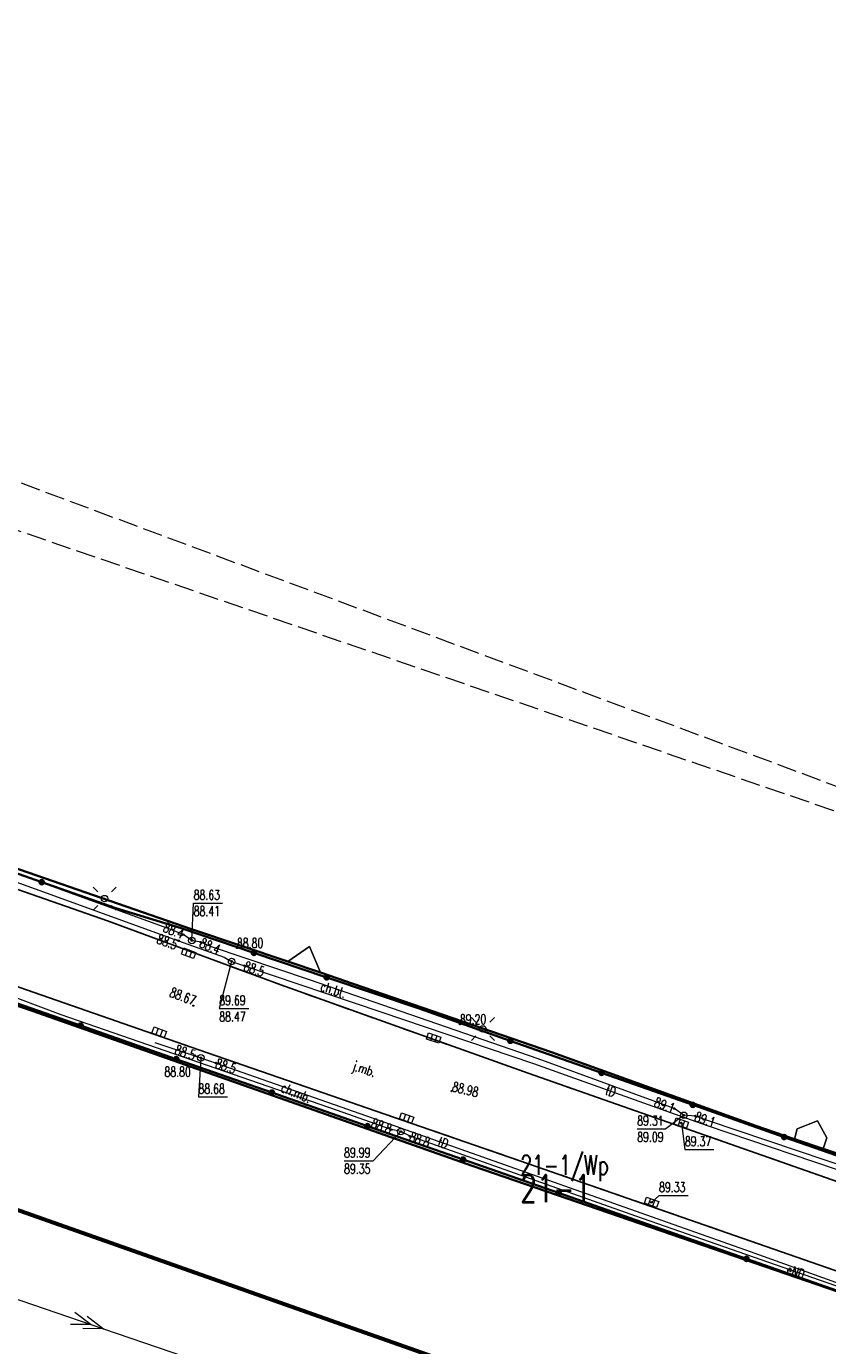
# Model space of a CAD drawing. Header units: metres. Extents: x 7505752 to 7507120, y 5839999 to 5840598.
# Tile 10 of 35: x 7506140 to 7506201, y 5840357 to 5840459. Entities that reach past the tile are written whole.
import ezdxf
from ezdxf.enums import TextEntityAlignment as Align

# ---------------------------------------------------------------- set-up
doc = ezdxf.new("R2010")
doc.units = ezdxf.units.M
doc.header["$MEASUREMENT"] = 0
for name, pattern in [('2_14', [1, -1]), ('2_OTDD', [0]), ('2_OTKC', [1.5, 1, -0.5]), ('2_OTKJ', [2, 1.5, -0.5]), ('2_OTKK', [0]), ('2_OTKM', [0]), ('2_OTWP', [0]), ('4_SUEP_A', [0]), ('4_SUPP_P', [2, 1.5, -0.5]), ('4_SUTP_A', [0]), ('GDE', [0]), ('GUZ', [1, 0.5, -0.5])]:
    doc.linetypes.add(name, pattern=pattern)
doc.layers.get('0').update_dxf_attribs({"color": 250, "linetype": 'CONTINUOUS', "lineweight": 100})
for name, color, linetype, lineweight in [('Dzialki', 7, 'GDE', 18), ('Numery_dzialek', 7, 'CONTINUOUS', 20), ('OTD_L_13', 7, '2_OTDD', 18), ('OTK_E_T_0', 7, 'CONTINUOUS', 0), ('OTK_E_T_1', 7, 'CONTINUOUS', 0), ('OTK_L_0', 7, '2_OTKJ', 18), ('OTK_L_1', 7, '2_OTKK', 25), ('OTK_L_2', 7, '2_OTKC', 18), ('OTK_L_7', 7, '2_OTKM', 35), ('OTO_L_0', 7, 'CONTINUOUS', 35), ('OTR_T_0', 7, 'CONTINUOUS', 18), ('SUE_T_3', 7, 'CONTINUOUS', 18), ('SUEP_E_T_0', 1, 'CONTINUOUS', 0), ('SUEP_L_0', 1, '4_SUEP_A', 18), ('SUER_T_0', 1, 'CONTINUOUS', 18), ('SUP_T_0', 7, 'CONTINUOUS', 18)]:
    doc.layers.add(name, color=color, linetype=linetype, lineweight=lineweight)
for name, color, linetype, lineweight, true_color in [('Numery_uzytkow', 7, 'CONTINUOUS', 15, 0x008000), ('OTW_L_0', 7, '2_OTWP', 18, 0x59d9ff), ('P_SUGP_L_0', 7, '4_SUPP_P', 18, 0xbfbf00), ('SUK_T_1', 7, 'CONTINUOUS', 18, 0x803300), ('SUKR_T_0', 7, 'CONTINUOUS', 18, 0x803300), ('SUTP_E_T_0', 7, 'CONTINUOUS', 0, 0xff9100), ('SUTP_L_0', 7, '4_SUTP_A', 18, 0xff9100), ('SUTR_T_0', 7, 'CONTINUOUS', 18, 0xff9100), ('Uzytki', 7, 'GUZ', 18, 0x008000)]:
    doc.layers.add(name, color=color, linetype=linetype, lineweight=lineweight, true_color=true_color)
doc.styles.get("Standard").update_dxf_attribs({"font": 'Simplex.SHX', "width": 0.75})

# ---------------------------------------------------------------- blocks, each defined once
blk = doc.blocks.new('2_OTRS')
at = {"linetype": 'Continuous'}
blk.add_circle((0, 0), 0.045, dxfattribs=at)
blk = doc.blocks.new('4_SUEO_W')
at = {"linetype": 'Continuous'}
for p, q in [((-0.53035, 0.53035), (-0.8839, 0.8839)), ((0.53035, 0.53035), (0.8839, 0.8839)), ((-0.53035, -0.53035), (-0.8839, -0.8839)), ((0.53035, -0.53035), (0.8839, -0.8839))]:
    blk.add_line(p, q, dxfattribs=at)
blk.add_circle((0, 0), 0.025, dxfattribs=at)
blk = doc.blocks.new('4_SUPP')
at = {"linetype": 'Continuous'}
blk.add_circle((0, 0), 0.25, dxfattribs=at)
blk = doc.blocks.new('4_SUPS')
at = {"linetype": 'Continuous'}
blk.add_circle((0, 0), 0.0625, dxfattribs=at)
blk = doc.blocks.new('4_SUKK')
at = {"linetype": 'Continuous'}
for p, q in [((-0.5, -0.25), (-0.5, 0.25)), ((-0.5, 0.25), (0.5, 0.25)), ((-0.175, 0.25), (-0.175, -0.25)), ((0.175, 0.25), (0.175, -0.25)), ((0.5, 0.25), (0.5, -0.25)), ((0.5, -0.25), (-0.5, -0.25))]:
    blk.add_line(p, q, dxfattribs=at)
blk = doc.blocks.new('4_SUPK')
at = {"linetype": 'Continuous'}
blk.add_circle((0, 0), 0.25, dxfattribs=at)

msp = doc.modelspace()

# ---------------------------------------------------------------- linework, layer by layer
at = {"layer": 'Dzialki', "color": 3, "lineweight": 60}
msp.add_line((7506113.19, 5840376.82), (7506254.11, 5840327.08), dxfattribs=at)
at = {"layer": 'OTD_L_13', "linetype": '2_OTDD'}
for p, q in [((7506161.65, 5840387.87), (7506159.97, 5840386.71)), ((7506162.49, 5840385.86), (7506161.65, 5840387.87)), ((7506159.97, 5840386.71), (7506162.49, 5840385.86)), ((7506200.67, 5840374.46), (7506199.12, 5840373.84)), ((7506201.38, 5840373.15), (7506200.67, 5840374.46)), ((7506199.12, 5840373.84), (7506198.9, 5840373.07)), ((7506201.11, 5840372.31), (7506201.38, 5840373.15)), ((7506198.9, 5840373.07), (7506201.11, 5840372.31))]:
    msp.add_line(p, q, dxfattribs=at)
at = {"layer": 'OTK_L_0', "linetype": '2_OTKJ'}
for p, q in [((7506127.44, 5840396.35), (7506146.13, 5840389.85)), ((7506146.13, 5840389.85), (7506159.43, 5840384.91)), ((7506153.13, 5840379.92), (7506128.12, 5840388.64)), ((7506159.43, 5840384.91), (7506178.45, 5840378.12)), ((7506178.4, 5840371.19), (7506153.13, 5840379.92)), ((7506178.45, 5840378.12), (7506203.7, 5840369.27)), ((7506203.21, 5840362.55), (7506178.4, 5840371.19))]:
    msp.add_line(p, q, dxfattribs=at)
at = {"layer": 'OTK_L_1', "linetype": '2_OTKK'}
for p, q in [((7506127.44, 5840396.35), (7506146.13, 5840389.85)), ((7506146.13, 5840389.85), (7506159.43, 5840384.91)), ((7506153.13, 5840379.92), (7506128.12, 5840388.64)), ((7506159.43, 5840384.91), (7506178.45, 5840378.12)), ((7506178.4, 5840371.19), (7506153.13, 5840379.92)), ((7506178.45, 5840378.12), (7506203.7, 5840369.27)), ((7506203.21, 5840362.55), (7506178.4, 5840371.19))]:
    msp.add_line(p, q, dxfattribs=at)
at = {"layer": 'OTK_L_2', "linetype": '2_OTKC'}
for p, q in [((7506128.29, 5840397.3), (7506146.77, 5840390.81)), ((7506127.44, 5840396.35), (7506146.13, 5840389.85)), ((7506151.79, 5840389.27), (7506146.77, 5840390.81)), ((7506159.43, 5840384.91), (7506146.13, 5840389.85)), ((7506153.13, 5840379.92), (7506128.12, 5840388.64)), ((7506170.06, 5840383.09), (7506151.79, 5840389.27)), ((7506136.98, 5840384.27), (7506188.13, 5840366.34)), ((7506178.45, 5840378.12), (7506159.43, 5840384.91)), ((7506205.18, 5840370.73), (7506170.06, 5840383.09)), ((7506178.4, 5840371.19), (7506153.13, 5840379.92)), ((7506203.7, 5840369.27), (7506178.45, 5840378.12)), ((7506203.21, 5840362.55), (7506178.4, 5840371.19)), ((7506188.13, 5840366.34), (7506230.25, 5840351.55))]:
    msp.add_line(p, q, dxfattribs=at)
at = {"layer": 'OTK_L_7', "linetype": '2_OTKM'}
for p, q in [((7506128.42, 5840397.58), (7506152.58, 5840389.19)), ((7506140.33, 5840382.91), (7506124.22, 5840388.57)), ((7506152.58, 5840389.19), (7506159.97, 5840386.71)), ((7506159.97, 5840386.71), (7506162.49, 5840385.86)), ((7506162.49, 5840385.86), (7506165, 5840385.01)), ((7506165, 5840385.01), (7506180.23, 5840379.74)), ((7506174.21, 5840370.99), (7506140.33, 5840382.91)), ((7506180.23, 5840379.74), (7506195.93, 5840374.08)), ((7506195.93, 5840374.08), (7506198.9, 5840373.07)), ((7506198.9, 5840373.07), (7506201.11, 5840372.31)), ((7506201.11, 5840372.31), (7506209.39, 5840369.51)), ((7506205.03, 5840360.36), (7506174.21, 5840370.99))]:
    msp.add_line(p, q, dxfattribs=at)
at = {"layer": 'OTO_L_0'}
for p, q in [((7506135.37, 5840394.81), (7506141.07, 5840392.81)), ((7506141.07, 5840392.81), (7506146.77, 5840390.81)), ((7506151.79, 5840389.27), (7506146.77, 5840390.81)), ((7506157.37, 5840387.38), (7506151.79, 5840389.27)), ((7506162.96, 5840385.49), (7506157.37, 5840387.38)), ((7506170.06, 5840383.09), (7506162.96, 5840385.49)), ((7506136.98, 5840384.27), (7506144.05, 5840381.79)), ((7506177.07, 5840380.62), (7506170.06, 5840383.09)), ((7506144.05, 5840381.79), (7506151.4, 5840379.21)), ((7506184.08, 5840378.15), (7506177.07, 5840380.62)), ((7506151.4, 5840379.21), (7506158.75, 5840376.64)), ((7506191.09, 5840375.69), (7506184.08, 5840378.15)), ((7506158.75, 5840376.64), (7506166.09, 5840374.06)), ((7506198.11, 5840373.22), (7506191.09, 5840375.69)), ((7506166.09, 5840374.06), (7506173.44, 5840371.49)), ((7506205.18, 5840370.73), (7506198.11, 5840373.22)), ((7506173.44, 5840371.49), (7506180.78, 5840368.92)), ((7506180.78, 5840368.92), (7506188.13, 5840366.34)), ((7506188.13, 5840366.34), (7506195.21, 5840363.86)), ((7506195.21, 5840363.86), (7506202.21, 5840361.4))]:
    msp.add_line(p, q, dxfattribs=at)
for centre in [(7506141.07, 5840392.81), (7506157.37, 5840387.38), (7506162.96, 5840385.49), (7506144.05, 5840381.79), (7506177.07, 5840380.62), (7506151.4, 5840379.21), (7506184.08, 5840378.15), (7506158.75, 5840376.64), (7506191.09, 5840375.69), (7506166.09, 5840374.06), (7506198.11, 5840373.22), (7506173.44, 5840371.49), (7506180.78, 5840368.92), (7506195.21, 5840363.86)]:
    msp.add_circle(centre, 0.17, dxfattribs=at)
at = {"layer": 'OTW_L_0', "linetype": '2_14'}
for p, q in [((7506128.42, 5840397.58), (7506152.58, 5840389.19)), ((7506140.33, 5840382.91), (7506124.22, 5840388.57)), ((7506152.58, 5840389.19), (7506159.97, 5840386.71)), ((7506159.97, 5840386.71), (7506161.65, 5840387.87)), ((7506161.65, 5840387.87), (7506162.49, 5840385.86)), ((7506162.49, 5840385.86), (7506165, 5840385.01)), ((7506165, 5840385.01), (7506180.23, 5840379.74)), ((7506174.21, 5840370.99), (7506140.33, 5840382.91)), ((7506180.23, 5840379.74), (7506195.93, 5840374.08)), ((7506199.12, 5840373.84), (7506200.67, 5840374.46)), ((7506200.67, 5840374.46), (7506201.38, 5840373.15)), ((7506195.93, 5840374.08), (7506198.9, 5840373.07)), ((7506198.9, 5840373.07), (7506199.12, 5840373.84)), ((7506201.38, 5840373.15), (7506201.11, 5840372.31)), ((7506201.11, 5840372.31), (7506209.39, 5840369.51)), ((7506205.03, 5840360.36), (7506174.21, 5840370.99))]:
    msp.add_line(p, q, dxfattribs=at)
at = {"layer": 'P_SUGP_L_0', "linetype": '4_SUPP_P'}
for p, q in [((7506026.45, 5840458.59), (7506269.98, 5840374.94)), ((7506579.55, 5840259.78), (7506128.3, 5840427.64))]:
    msp.add_line(p, q, dxfattribs=at)
at = {"layer": 'SUEP_L_0', "linetype": '4_SUEP_A'}
for p, q in [((7506141.88, 5840392.47), (7506129.88, 5840396.81)), ((7506150.98, 5840389.18), (7506141.88, 5840392.47)), ((7506151.93, 5840388.78), (7506150.98, 5840389.18)), ((7506152.6, 5840388.33), (7506151.93, 5840388.78)), ((7506153.28, 5840388.2), (7506152.6, 5840388.33)), ((7506154.1, 5840387.85), (7506153.28, 5840388.2)), ((7506161.64, 5840385.31), (7506154.1, 5840387.85)), ((7506142.57, 5840382.62), (7506130.52, 5840387.15)), ((7506179.22, 5840379.24), (7506161.64, 5840385.31)), ((7506163.78, 5840375.25), (7506142.57, 5840382.62)), ((7506189.67, 5840375.41), (7506179.22, 5840379.24)), ((7506167.92, 5840373.79), (7506163.78, 5840375.25)), ((7506190.4, 5840374.89), (7506189.67, 5840375.41)), ((7506191.29, 5840374.83), (7506190.4, 5840374.89)), ((7506192.22, 5840374.48), (7506191.29, 5840374.83)), ((7506204.03, 5840370.51), (7506192.22, 5840374.48)), ((7506168.66, 5840373.64), (7506167.92, 5840373.79)), ((7506169.37, 5840373.28), (7506168.66, 5840373.64)), ((7506186.71, 5840367.15), (7506169.37, 5840373.28)), ((7506203.95, 5840361.12), (7506186.71, 5840367.15)), ((7506134.45, 5840362.37), (7506145.81, 5840358.49)), ((7506143.6, 5840359.77), (7506144.86, 5840358.81)), ((7506144.55, 5840359.45), (7506145.81, 5840358.49)), ((7506144.86, 5840358.81), (7506143.28, 5840358.82)), ((7506145.81, 5840358.49), (7506144.23, 5840358.5)), ((7506145.81, 5840358.49), (7506157.16, 5840354.61))]:
    msp.add_line(p, q, dxfattribs=at)
at = {"layer": 'SUER_T_0', "linetype": 'Continuous', "lineweight": 0}
for p, q in [((7506152.6, 5840388.33), (7506152.74, 5840391.21)), ((7506152.74, 5840391.21), (7506154.96, 5840391.21)), ((7506190.4, 5840374.89), (7506189.02, 5840373.85)), ((7506168.66, 5840373.64), (7506166.53, 5840371.4)), ((7506186.82, 5840373.85), (7506189.02, 5840373.85)), ((7506164.3, 5840371.4), (7506166.53, 5840371.4))]:
    msp.add_line(p, q, dxfattribs=at)
at = {"layer": 'SUKR_T_0', "linetype": 'Continuous', "lineweight": 0}
for p, q in [((7506190.21, 5840374.29), (7506190.48, 5840372.26)), ((7506190.48, 5840372.26), (7506192.71, 5840372.26)), ((7506187.92, 5840368.2), (7506188.5, 5840368.74)), ((7506188.5, 5840368.74), (7506190.73, 5840368.74))]:
    msp.add_line(p, q, dxfattribs=at)
at = {"layer": 'SUTP_L_0', "linetype": '4_SUTP_A'}
for p, q in [((7506132.27, 5840395.3), (7506151.58, 5840388.31)), ((7506151.58, 5840388.31), (7506155.09, 5840387.04)), ((7506155.09, 5840387.04), (7506155.66, 5840386.72)), ((7506155.66, 5840386.72), (7506156.65, 5840386.39)), ((7506156.65, 5840386.39), (7506167.12, 5840382.84)), ((7506167.12, 5840382.84), (7506178.84, 5840378.87)), ((7506149.76, 5840380.5), (7506152.84, 5840379.47)), ((7506152.84, 5840379.47), (7506153.29, 5840379.31)), ((7506153.29, 5840379.31), (7506154.47, 5840378.91)), ((7506154.47, 5840378.91), (7506166.54, 5840374.67)), ((7506178.84, 5840378.87), (7506189.73, 5840374.97)), ((7506166.54, 5840374.67), (7506195.49, 5840364.43)), ((7506189.73, 5840374.97), (7506192.2, 5840374.1)), ((7506192.2, 5840374.1), (7506204.74, 5840369.86)), ((7506195.49, 5840364.43), (7506209.25, 5840359.46))]:
    msp.add_line(p, q, dxfattribs=at)
at = {"layer": 'SUTR_T_0', "linetype": 'Continuous', "lineweight": 0}
for p, q in [((7506155.66, 5840386.72), (7506154.71, 5840383.1)), ((7506154.71, 5840383.1), (7506156.99, 5840383.1)), ((7506153.29, 5840379.31), (7506153.11, 5840376.3)), ((7506153.11, 5840376.3), (7506155.33, 5840376.3))]:
    msp.add_line(p, q, dxfattribs=at)
at = {"layer": 'Uzytki'}
msp.add_line((7506113.19, 5840376.82), (7506254.11, 5840327.08), dxfattribs=at)

# ---------------------------------------------------------------- block references
at = {"layer": 'OTR_T_0'}
for p in [(7506156.07, 5840387.75), (7506152.72, 5840383.32), (7506173.2, 5840381.89), (7506152.52, 5840378.62), (7506172.55, 5840376.75)]:
    msp.add_blockref('2_OTRS', p, dxfattribs=at)
at = {"layer": 'SUE_T_3'}
for name, p in [('4_SUEO_W', (7506145.9, 5840391.55)), ('4_SUPP', (7506145.9, 5840391.55)), ('4_SUEO_W', (7506174.96, 5840381.53)), ('4_SUPP', (7506174.96, 5840381.53))]:
    msp.add_blockref(name, p, dxfattribs=at)
at = {"layer": 'SUER_T_0'}
for p in [(7506151.93, 5840388.78), (7506152.6, 5840388.33), (7506153.28, 5840388.2), (7506189.67, 5840375.41), (7506190.4, 5840374.89), (7506191.29, 5840374.83), (7506167.92, 5840373.79), (7506168.66, 5840373.64), (7506169.37, 5840373.28)]:
    msp.add_blockref('4_SUPS', p, dxfattribs=at)
at = {"layer": 'SUK_T_1'}
for p, rotation in [((7506152.35, 5840387.35), 339.9910137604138), ((7506150.09, 5840381.28), 339.8410415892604), ((7506171.19, 5840380.83), 341.6706597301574), ((7506169.1, 5840374.69), 340.7006789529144), ((7506190.21, 5840374.29), 341.4904366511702), ((7506187.92, 5840368.2), 340.8204497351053)]:
    msp.add_blockref('4_SUKK', p, dxfattribs=dict(at, rotation=rotation))
at = {"layer": 'SUKR_T_0'}
for p in [(7506190.21, 5840374.29), (7506187.92, 5840368.2)]:
    msp.add_blockref('4_SUPS', p, dxfattribs=at)
at = {"layer": 'SUP_T_0'}
for p in [(7506152.6, 5840388.33), (7506155.66, 5840386.72), (7506153.29, 5840379.31), (7506190.4, 5840374.89), (7506168.66, 5840373.64)]:
    msp.add_blockref('4_SUPK', p, dxfattribs=at)
at = {"layer": 'SUTR_T_0'}
for p in [(7506151.58, 5840388.31), (7506155.66, 5840386.72), (7506156.65, 5840386.39), (7506152.84, 5840379.47), (7506153.29, 5840379.31), (7506154.47, 5840378.91)]:
    msp.add_blockref('4_SUPS', p, dxfattribs=at)

# ---------------------------------------------------------------- texts
at = {"layer": 'Numery_dzialek', "width": 0.7}
msp.add_text('21-1', height=2.1, dxfattribs=at).set_placement((7506177.84, 5840370.32), align=Align.TOP_LEFT)
at = {"layer": 'Numery_uzytkow', "width": 0.7}
msp.add_text('21-1/Wp', height=1.5, dxfattribs=at).set_placement((7506177.84, 5840370.32))
at = {"layer": 'OTK_E_T_0', "lineweight": 9, "width": 0.7}
msp.add_text('j.mb.', height=0.75, rotation=341.7915, dxfattribs=at).set_placement((7506165.82, 5840378.35), align=Align.MIDDLE)
at = {"layer": 'OTK_E_T_1', "lineweight": 9, "width": 0.7}
for s, rotation, p in [('ch.bt.', 343.0245, (7506163.47, 5840384.54)), ('ch.mb.', 337.6199, (7506160.62, 5840376.62))]:
    msp.add_text(s, height=0.75, rotation=rotation, dxfattribs=at).set_placement(p, align=Align.MIDDLE)
at = {"layer": 'OTR_T_0', "lineweight": 9, "width": 0.7}
for s, rotation, p in [('88.80', 0.4006, (7506156.07, 5840387.75)), ('89.20', 0.4004, (7506173.2, 5840381.89)), ('88.98', 346.6606, (7506172.55, 5840376.75))]:
    msp.add_text(s, height=0.75, rotation=rotation, dxfattribs=at).set_placement(p)
msp.add_text('88.67', height=0.75, rotation=339.061, dxfattribs=at).set_placement((7506152.72, 5840383.32), align=Align.RIGHT)
msp.add_text('88.80', height=0.75, rotation=0.4007, dxfattribs=at).set_placement((7506152.52, 5840378.62), align=Align.TOP_RIGHT)
at = {"layer": 'SUEP_E_T_0', "lineweight": 9, "width": 0.7}
msp.add_text('eND', height=0.75, rotation=340.7149, dxfattribs=at).set_placement((7506198.99, 5840362.86), align=Align.MIDDLE)
at = {"layer": 'SUER_T_0', "lineweight": 9, "width": 0.7}
for s, p in [('88.63', (7506152.74, 5840392.21)), ('88.41', (7506152.74, 5840390.96)), ('89.31', (7506186.82, 5840374.85)), ('89.09', (7506186.82, 5840373.6)), ('89.99', (7506164.3, 5840372.4)), ('89.35', (7506164.3, 5840371.15))]:
    msp.add_text(s, height=0.75, dxfattribs=at).set_placement(p, align=Align.TOP_LEFT)
for s, rotation, p in [('88.4', 337.3498, (7506151.93, 5840388.78)), ('89.1', 340.2705, (7506189.67, 5840375.41)), ('88.8', 340.5407, (7506167.92, 5840373.79))]:
    msp.add_text(s, height=0.75, rotation=rotation, dxfattribs=at).set_placement(p, align=Align.MIDDLE_RIGHT)
for s, rotation, p in [('88.4', 336.6984, (7506153.28, 5840388.2)), ('89.1', 340.9804, (7506191.29, 5840374.83)), ('88.8', 340.5407, (7506169.37, 5840373.28))]:
    msp.add_text(s, height=0.75, rotation=rotation, dxfattribs=at).set_placement(p, align=Align.MIDDLE_LEFT)
at = {"layer": 'SUKR_T_0', "lineweight": 9, "width": 0.7}
msp.add_text('89.37', height=0.75, dxfattribs=at).set_placement((7506190.48, 5840373.26), align=Align.TOP_LEFT)
msp.add_text('89.33', height=0.75, dxfattribs=at).set_placement((7506188.5, 5840368.99))
at = {"layer": 'SUTP_E_T_0', "lineweight": 9, "width": 0.7}
for rotation, p in [(340.32, (7506184.78, 5840376.75)), (340.5258, (7506171.9, 5840372.78))]:
    msp.add_text('tD', height=0.75, rotation=rotation, dxfattribs=at).set_placement(p, align=Align.MIDDLE)
at = {"layer": 'SUTR_T_0', "lineweight": 9, "width": 0.7}
msp.add_text('88.5', height=0.75, rotation=340.23, dxfattribs=at).set_placement((7506151.58, 5840388.31), align=Align.TOP_RIGHT)
for rotation, p in [(341.3505, (7506156.65, 5840386.39)), (342.66, (7506154.47, 5840378.91))]:
    msp.add_text('88.5', height=0.75, rotation=rotation, dxfattribs=at).set_placement(p, align=Align.MIDDLE_LEFT)
for s, p in [('89.69', (7506154.71, 5840384.1)), ('88.47', (7506154.71, 5840382.85)), ('88.68', (7506153.11, 5840377.3))]:
    msp.add_text(s, height=0.75, dxfattribs=at).set_placement(p, align=Align.TOP_LEFT)
msp.add_text('88.5', height=0.75, rotation=341.5909, dxfattribs=at).set_placement((7506152.84, 5840379.47), align=Align.MIDDLE_RIGHT)

doc.saveas('drawing.dxf')
